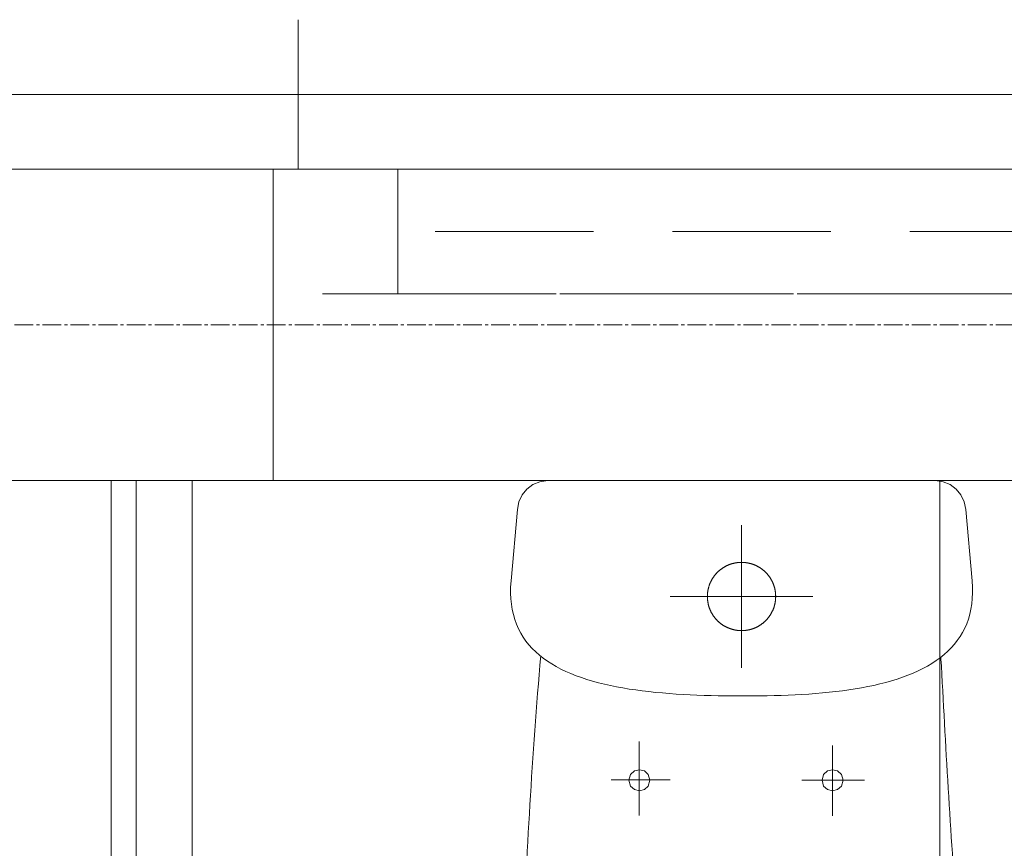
# Model space of a CAD drawing. Header units: centimetres. Extents: x 88729 to 133553, y -16225 to 14174.
# Tile 119 of 231: x 91356 to 91435, y -6343 to -6277. Entities that reach past the tile are written whole.
import ezdxf
from ezdxf.enums import TextEntityAlignment as Align

# ---------------------------------------------------------------- set-up
doc = ezdxf.new("R2010")
doc.units = ezdxf.units.CM
doc.linetypes.add('CENTER2', pattern=[1.125, 0.75, -0.125, 0.125, -0.125])
doc.linetypes.add('DASHED', pattern=[19.05, 12.7, -6.35])
for name, color, linetype, lineweight in [('A-ARMATURA', 252, 'Continuous', 5), ('A-SLUSARKA', 252, 'Continuous', 13), ('PR_izolacja', 252, 'Continuous', 20)]:
    doc.layers.add(name, color=color, linetype=linetype, lineweight=lineweight)
for name, color, linetype in [('A-OS', 252, 'CENTER2'), ('A-SCIANY', 252, 'Continuous'), ('A-SUFITY', 252, 'Continuous'), ('E_PODKLAD', 7, 'Continuous'), ('mat', 252, 'Continuous'), ('R-MET-IWE', 252, 'Continuous')]:
    doc.layers.add(name, color=color, linetype=linetype)
doc.styles.get("Standard").update_dxf_attribs({"font": 'txt.shx'})
doc.linetypes.add('BATTING', pattern='A,0.00254,-2.54,[134,LTYPESHP.SHX,S=2.54,R=0,X=-2.54,Y=0],-5.08,[134,LTYPESHP.SHX,S=2.54,R=180,X=2.54,Y=0],-2.54', length=10.16254)

# ---------------------------------------------------------------- blocks, each defined once
blk = doc.blocks.new('A$C04280096')
at = {"layer": 'A-ARMATURA'}
for p, q in [((-161.82, -0.83), (-155.43, 0)), ((-155.43, 0), (155.43, 0)), ((155.43, 0), (161.82, -0.83)), ((-176, -11.46), (-172.25, -6.79)), ((-172.25, -6.79), (-167.48, -3.17)), ((-167.48, -3.17), (-161.82, -0.83)), ((161.82, -0.83), (167.48, -3.17)), ((167.48, -3.17), (172.25, -6.79)), ((172.25, -6.79), (176, -11.47)), ((-178.58, -16.96), (-176, -11.46)), ((176, -11.47), (178.58, -16.97)), ((-184.97, -80.5), (-179.85, -23.06)), ((-179.85, -23.06), (-178.58, -16.96)), ((178.58, -16.97), (179.85, -23.06)), ((179.85, -23.06), (184.97, -80.5)), ((0, -150.3), (0, -35.69)), ((-16.31, -70.98), (-16.54, -71.15)), ((-16.08, -70.81), (-16.31, -70.98)), ((-15.84, -70.64), (-16.08, -70.81)), ((-15.61, -70.48), (-15.84, -70.64)), ((-15.37, -70.32), (-15.61, -70.48)), ((-15.13, -70.16), (-15.37, -70.32)), ((-14.89, -70), (-15.13, -70.16)), ((-14.65, -69.84), (-14.89, -70)), ((-14.41, -69.69), (-14.65, -69.84)), ((-14.16, -69.54), (-14.41, -69.69)), ((-13.92, -69.39), (-14.16, -69.54)), ((-13.67, -69.25), (-13.92, -69.39)), ((-13.42, -69.11), (-13.67, -69.25)), ((-13.17, -68.97), (-13.42, -69.11)), ((-12.92, -68.83), (-13.17, -68.97)), ((-12.66, -68.7), (-12.92, -68.83)), ((-12.41, -68.57), (-12.66, -68.7)), ((-12.15, -68.44), (-12.41, -68.57)), ((-11.89, -68.31), (-12.15, -68.44)), ((-11.63, -68.19), (-11.89, -68.31)), ((-11.37, -68.07), (-11.63, -68.19)), ((-11.11, -67.95), (-11.37, -68.07)), ((-10.85, -67.84), (-11.11, -67.95)), ((-10.58, -67.72), (-10.85, -67.84)), ((-10.32, -67.62), (-10.58, -67.72)), ((-10.05, -67.51), (-10.32, -67.62)), ((-9.79, -67.4), (-10.05, -67.51)), ((-9.52, -67.3), (-9.79, -67.4)), ((-9.25, -67.21), (-9.52, -67.3)), ((-8.98, -67.11), (-9.25, -67.21)), ((-8.71, -67.02), (-8.98, -67.11)), ((-8.43, -66.93), (-8.71, -67.02)), ((-8.16, -66.84), (-8.43, -66.93)), ((-7.89, -66.76), (-8.16, -66.84)), ((-7.61, -66.68), (-7.89, -66.76)), ((-7.33, -66.6), (-7.61, -66.68)), ((-7.06, -66.52), (-7.33, -66.6)), ((-6.78, -66.45), (-7.06, -66.52)), ((-6.5, -66.38), (-6.78, -66.45)), ((-6.22, -66.31), (-6.5, -66.38)), ((-5.94, -66.25), (-6.22, -66.31)), ((-5.66, -66.19), (-5.94, -66.25)), ((-5.38, -66.13), (-5.66, -66.19)), ((-5.1, -66.08), (-5.38, -66.13)), ((-4.82, -66.02), (-5.1, -66.08)), ((-4.54, -65.97), (-4.82, -66.02)), ((-4.25, -65.93), (-4.54, -65.97)), ((-3.97, -65.89), (-4.25, -65.93)), ((-3.68, -65.85), (-3.97, -65.89)), ((-3.4, -65.81), (-3.68, -65.85)), ((-3.12, -65.77), (-3.4, -65.81)), ((-2.83, -65.74), (-3.12, -65.77)), ((-2.54, -65.72), (-2.83, -65.74)), ((-2.26, -65.69), (-2.54, -65.72)), ((-1.97, -65.67), (-2.26, -65.69)), ((-1.69, -65.65), (-1.97, -65.67)), ((-1.4, -65.63), (-1.69, -65.65)), ((-1.11, -65.62), (-1.4, -65.63)), ((-0.83, -65.61), (-1.11, -65.62)), ((-0.54, -65.6), (-0.83, -65.61)), ((-0.25, -65.6), (-0.54, -65.6)), ((0.03, -65.6), (-0.25, -65.6)), ((0.32, -65.6), (0.03, -65.6)), ((0.61, -65.6), (0.32, -65.6)), ((0.89, -65.61), (0.61, -65.6)), ((1.18, -65.62), (0.89, -65.61)), ((1.47, -65.64), (1.18, -65.62)), ((1.75, -65.65), (1.47, -65.64)), ((2.04, -65.67), (1.75, -65.65)), ((2.33, -65.7), (2.04, -65.67)), ((2.61, -65.72), (2.33, -65.7)), ((2.9, -65.75), (2.61, -65.72)), ((3.18, -65.78), (2.9, -65.75)), ((3.47, -65.82), (3.18, -65.78)), ((3.75, -65.86), (3.47, -65.82)), ((4.04, -65.9), (3.75, -65.86)), ((4.32, -65.94), (4.04, -65.9)), ((4.6, -65.99), (4.32, -65.94)), ((4.88, -66.04), (4.6, -65.99)), ((5.17, -66.09), (4.88, -66.04)), ((5.45, -66.14), (5.17, -66.09)), ((5.73, -66.2), (5.45, -66.14)), ((6.01, -66.26), (5.73, -66.2)), ((6.29, -66.33), (6.01, -66.26)), ((6.57, -66.4), (6.29, -66.33)), ((6.85, -66.47), (6.57, -66.4)), ((7.12, -66.54), (6.85, -66.47)), ((7.4, -66.62), (7.12, -66.54)), ((7.68, -66.69), (7.4, -66.62)), ((7.95, -66.78), (7.68, -66.69)), ((8.22, -66.86), (7.95, -66.78)), ((8.5, -66.95), (8.22, -66.86)), ((8.77, -67.04), (8.5, -66.95)), ((9.04, -67.13), (8.77, -67.04)), ((9.31, -67.23), (9.04, -67.13)), ((9.58, -67.33), (9.31, -67.23)), ((9.85, -67.43), (9.58, -67.33)), ((10.12, -67.53), (9.85, -67.43)), ((10.38, -67.64), (10.12, -67.53)), ((10.65, -67.75), (10.38, -67.64)), ((10.91, -67.86), (10.65, -67.75)), ((11.17, -67.98), (10.91, -67.86)), ((11.43, -68.1), (11.17, -67.98)), ((11.69, -68.22), (11.43, -68.1)), ((11.95, -68.34), (11.69, -68.22)), ((12.21, -68.47), (11.95, -68.34)), ((12.47, -68.6), (12.21, -68.47)), ((12.72, -68.73), (12.47, -68.6)), ((12.98, -68.86), (12.72, -68.73)), ((13.23, -69), (12.98, -68.86)), ((13.48, -69.14), (13.23, -69)), ((13.73, -69.28), (13.48, -69.14)), ((13.97, -69.43), (13.73, -69.28)), ((14.22, -69.58), (13.97, -69.43)), ((14.46, -69.73), (14.22, -69.58)), ((14.71, -69.88), (14.46, -69.73)), ((14.95, -70.03), (14.71, -69.88)), ((15.19, -70.19), (14.95, -70.03)), ((15.43, -70.35), (15.19, -70.19)), ((15.66, -70.52), (15.43, -70.35)), ((15.9, -70.68), (15.66, -70.52)), ((16.13, -70.85), (15.9, -70.68)), ((16.36, -71.02), (16.13, -70.85)), ((16.59, -71.19), (16.36, -71.02)), ((-23.42, -78.77), (-23.56, -79.02)), ((-23.27, -78.53), (-23.42, -78.77)), ((-23.11, -78.28), (-23.27, -78.53)), ((-22.96, -78.04), (-23.11, -78.28)), ((-22.8, -77.8), (-22.96, -78.04)), ((-22.64, -77.57), (-22.8, -77.8)), ((-22.48, -77.33), (-22.64, -77.57)), ((-22.31, -77.09), (-22.48, -77.33)), ((-22.14, -76.86), (-22.31, -77.09)), ((-21.97, -76.63), (-22.14, -76.86)), ((-21.8, -76.4), (-21.97, -76.63)), ((-21.63, -76.17), (-21.8, -76.4)), ((-21.45, -75.95), (-21.63, -76.17)), ((-21.27, -75.73), (-21.45, -75.95)), ((-21.09, -75.5), (-21.27, -75.73)), ((-20.9, -75.28), (-21.09, -75.5)), ((-20.72, -75.07), (-20.9, -75.28)), ((-20.53, -74.85), (-20.72, -75.07)), ((-20.34, -74.64), (-20.53, -74.85)), ((-20.14, -74.42), (-20.34, -74.64)), ((-19.95, -74.21), (-20.14, -74.42)), ((-19.75, -74.01), (-19.95, -74.21)), ((-19.55, -73.8), (-19.75, -74.01)), ((-19.35, -73.6), (-19.55, -73.8)), ((-19.14, -73.39), (-19.35, -73.6)), ((-18.94, -73.2), (-19.14, -73.39)), ((-18.73, -73), (-18.94, -73.2)), ((-18.52, -72.8), (-18.73, -73)), ((-18.31, -72.61), (-18.52, -72.8)), ((-18.09, -72.42), (-18.31, -72.61)), ((-17.87, -72.23), (-18.09, -72.42)), ((-17.66, -72.05), (-17.87, -72.23)), ((-17.44, -71.86), (-17.66, -72.05)), ((-17.21, -71.68), (-17.44, -71.86)), ((-16.99, -71.5), (-17.21, -71.68)), ((-16.76, -71.32), (-16.99, -71.5)), ((-16.54, -71.15), (-16.76, -71.32)), ((16.82, -71.37), (16.59, -71.19)), ((17.04, -71.54), (16.82, -71.37)), ((17.27, -71.72), (17.04, -71.54)), ((17.49, -71.91), (17.27, -71.72)), ((17.71, -72.09), (17.49, -71.91)), ((17.93, -72.28), (17.71, -72.09)), ((18.14, -72.46), (17.93, -72.28)), ((18.36, -72.66), (18.14, -72.46)), ((18.57, -72.85), (18.36, -72.66)), ((18.78, -73.04), (18.57, -72.85)), ((18.99, -73.24), (18.78, -73.04)), ((19.19, -73.44), (18.99, -73.24)), ((19.39, -73.64), (19.19, -73.44)), ((19.6, -73.85), (19.39, -73.64)), ((19.8, -74.05), (19.6, -73.85)), ((19.99, -74.26), (19.8, -74.05)), ((20.19, -74.47), (19.99, -74.26)), ((20.38, -74.69), (20.19, -74.47)), ((20.57, -74.9), (20.38, -74.69)), ((20.76, -75.12), (20.57, -74.9)), ((20.95, -75.33), (20.76, -75.12)), ((21.13, -75.56), (20.95, -75.33)), ((21.31, -75.78), (21.13, -75.56)), ((21.49, -76), (21.31, -75.78)), ((21.67, -76.23), (21.49, -76)), ((21.84, -76.46), (21.67, -76.23)), ((22.01, -76.69), (21.84, -76.46)), ((22.18, -76.92), (22.01, -76.69)), ((22.35, -77.15), (22.18, -76.92)), ((22.51, -77.38), (22.35, -77.15)), ((22.68, -77.62), (22.51, -77.38)), ((22.84, -77.86), (22.68, -77.62)), ((22.99, -78.1), (22.84, -77.86)), ((23.15, -78.34), (22.99, -78.1)), ((23.3, -78.58), (23.15, -78.34)), ((23.45, -78.83), (23.3, -78.58)), ((23.6, -79.08), (23.45, -78.83)), ((-185.34, -90.09), (-185.28, -85.38)), ((-185.28, -85.38), (-184.97, -80.5)), ((-26.66, -86.7), (-26.73, -86.98)), ((-26.6, -86.42), (-26.66, -86.7)), ((-26.53, -86.15), (-26.6, -86.42)), ((-26.45, -85.87), (-26.53, -86.15)), ((-26.38, -85.59), (-26.45, -85.87)), ((-26.3, -85.32), (-26.38, -85.59)), ((-26.22, -85.04), (-26.3, -85.32)), ((-26.13, -84.77), (-26.22, -85.04)), ((-26.04, -84.49), (-26.13, -84.77)), ((-25.95, -84.22), (-26.04, -84.49)), ((-25.86, -83.95), (-25.95, -84.22)), ((-25.76, -83.68), (-25.86, -83.95)), ((-25.67, -83.41), (-25.76, -83.68)), ((-25.56, -83.14), (-25.67, -83.41)), ((-25.46, -82.88), (-25.56, -83.14)), ((-25.35, -82.61), (-25.46, -82.88)), ((-25.24, -82.34), (-25.35, -82.61)), ((-25.13, -82.08), (-25.24, -82.34)), ((-25.01, -81.82), (-25.13, -82.08)), ((-24.89, -81.56), (-25.01, -81.82)), ((-24.77, -81.3), (-24.89, -81.56)), ((-24.65, -81.04), (-24.77, -81.3)), ((-24.52, -80.78), (-24.65, -81.04)), ((-24.39, -80.52), (-24.52, -80.78)), ((-24.26, -80.27), (-24.39, -80.52)), ((-24.13, -80.02), (-24.26, -80.27)), ((-23.99, -79.76), (-24.13, -80.02)), ((-23.85, -79.51), (-23.99, -79.76)), ((-23.71, -79.26), (-23.85, -79.51)), ((-23.56, -79.02), (-23.71, -79.26)), ((23.74, -79.32), (23.6, -79.08)), ((23.88, -79.57), (23.74, -79.32)), ((24.02, -79.82), (23.88, -79.57)), ((24.16, -80.08), (24.02, -79.82)), ((24.29, -80.33), (24.16, -80.08)), ((24.42, -80.58), (24.29, -80.33)), ((24.55, -80.84), (24.42, -80.58)), ((24.68, -81.1), (24.55, -80.84)), ((24.8, -81.36), (24.68, -81.1)), ((24.92, -81.62), (24.8, -81.36)), ((25.04, -81.88), (24.92, -81.62)), ((25.16, -82.14), (25.04, -81.88)), ((25.27, -82.41), (25.16, -82.14)), ((25.38, -82.67), (25.27, -82.41)), ((25.48, -82.94), (25.38, -82.67)), ((25.59, -83.21), (25.48, -82.94)), ((25.69, -83.47), (25.59, -83.21)), ((25.79, -83.74), (25.69, -83.47)), ((25.88, -84.01), (25.79, -83.74)), ((25.98, -84.29), (25.88, -84.01)), ((26.07, -84.56), (25.98, -84.29)), ((26.15, -84.83), (26.07, -84.56)), ((26.24, -85.11), (26.15, -84.83)), ((26.32, -85.38), (26.24, -85.11)), ((26.4, -85.66), (26.32, -85.38)), ((26.47, -85.93), (26.4, -85.66)), ((26.54, -86.21), (26.47, -85.93)), ((26.61, -86.49), (26.54, -86.21)), ((26.68, -86.77), (26.61, -86.49)), ((26.74, -87.05), (26.68, -86.77)), ((184.97, -80.5), (185.28, -85.44)), ((185.28, -85.44), (185.34, -90.2)), ((-185.15, -94.62), (-185.34, -90.09)), ((-184.71, -99), (-185.15, -94.62)), ((-57.3, -92.99), (57.3, -92.99)), ((-27.39, -92.67), (-27.4, -92.96)), ((-27.4, -92.96), (-27.39, -93.24)), ((-27.38, -92.1), (-27.39, -92.38)), ((-27.39, -92.38), (-27.39, -92.67)), ((-27.39, -93.24), (-27.39, -93.53)), ((-27.39, -93.53), (-27.38, -93.82)), ((-27.37, -91.81), (-27.38, -92.1)), ((-27.38, -93.82), (-27.37, -94.1)), ((-27.36, -91.52), (-27.37, -91.81)), ((-27.37, -94.1), (-27.36, -94.39)), ((-27.34, -91.24), (-27.36, -91.52)), ((-27.36, -94.39), (-27.34, -94.68)), ((-27.32, -90.95), (-27.34, -91.24)), ((-27.34, -94.68), (-27.32, -94.96)), ((-27.3, -90.67), (-27.32, -90.95)), ((-27.27, -90.38), (-27.3, -90.67)), ((-27.24, -90.09), (-27.27, -90.38)), ((-27.21, -89.81), (-27.24, -90.09)), ((-27.18, -89.52), (-27.21, -89.81)), ((-27.14, -89.24), (-27.18, -89.52)), ((-27.1, -88.96), (-27.14, -89.24)), ((-27.05, -88.67), (-27.1, -88.96)), ((-27.01, -88.39), (-27.05, -88.67)), ((-26.96, -88.11), (-27.01, -88.39)), ((-26.9, -87.82), (-26.96, -88.11)), ((-26.85, -87.54), (-26.9, -87.82)), ((-26.79, -87.26), (-26.85, -87.54)), ((-26.73, -86.98), (-26.79, -87.26)), ((26.8, -87.33), (26.74, -87.05)), ((26.86, -87.61), (26.8, -87.33)), ((26.92, -87.89), (26.86, -87.61)), ((26.97, -88.17), (26.92, -87.89)), ((27.02, -88.46), (26.97, -88.17)), ((27.06, -88.74), (27.02, -88.46)), ((27.11, -89.02), (27.06, -88.74)), ((27.15, -89.31), (27.11, -89.02)), ((27.18, -89.59), (27.15, -89.31)), ((27.22, -89.88), (27.18, -89.59)), ((27.25, -90.16), (27.22, -89.88)), ((27.28, -90.45), (27.25, -90.16)), ((27.3, -90.73), (27.28, -90.45)), ((27.32, -91.02), (27.3, -90.73)), ((27.34, -91.3), (27.32, -91.02)), ((27.32, -95.04), (27.34, -94.75)), ((27.36, -91.59), (27.34, -91.3)), ((27.34, -94.75), (27.36, -94.46)), ((27.37, -91.88), (27.36, -91.59)), ((27.36, -94.46), (27.37, -94.18)), ((27.38, -92.16), (27.37, -91.88)), ((27.37, -94.18), (27.38, -93.89)), ((27.39, -92.45), (27.38, -92.16)), ((27.38, -93.89), (27.39, -93.6)), ((27.39, -92.74), (27.39, -92.45)), ((27.4, -93.03), (27.39, -92.74)), ((27.39, -93.32), (27.4, -93.03)), ((27.39, -93.6), (27.39, -93.32)), ((27.4, -92.99), (27.4, -92.99)), ((27.4, -93.03), (27.4, -93.03)), ((185.15, -94.79), (184.7, -99.21)), ((185.34, -90.2), (185.15, -94.79)), ((-184.04, -103.2), (-184.71, -99)), ((-27.32, -94.96), (-27.3, -95.25)), ((-27.3, -95.25), (-27.28, -95.54)), ((-27.28, -95.54), (-27.25, -95.82)), ((-27.25, -95.82), (-27.22, -96.11)), ((-27.22, -96.11), (-27.18, -96.39)), ((-27.18, -96.39), (-27.15, -96.68)), ((-27.15, -96.68), (-27.11, -96.96)), ((-27.11, -96.96), (-27.06, -97.24)), ((-27.06, -97.24), (-27.02, -97.53)), ((-27.02, -97.53), (-26.97, -97.81)), ((-26.97, -97.81), (-26.92, -98.09)), ((-26.92, -98.09), (-26.86, -98.37)), ((-26.86, -98.37), (-26.8, -98.65)), ((-26.8, -98.65), (-26.74, -98.93)), ((-26.74, -98.93), (-26.68, -99.21)), ((-26.68, -99.21), (-26.61, -99.49)), ((-26.61, -99.49), (-26.54, -99.77)), ((-26.54, -99.77), (-26.47, -100.05)), ((-26.47, -100.05), (-26.4, -100.33)), ((-26.4, -100.33), (-26.32, -100.6)), ((-26.32, -100.6), (-26.24, -100.88)), ((-26.24, -100.88), (-26.15, -101.15)), ((-26.15, -101.15), (-26.07, -101.42)), ((-26.07, -101.42), (-25.98, -101.7)), ((-25.98, -101.7), (-25.88, -101.97)), ((-25.88, -101.97), (-25.79, -102.24)), ((-25.79, -102.24), (-25.69, -102.51)), ((-25.69, -102.51), (-25.59, -102.78)), ((25.56, -102.85), (25.66, -102.58)), ((25.66, -102.58), (25.76, -102.31)), ((25.76, -102.31), (25.86, -102.04)), ((25.86, -102.04), (25.95, -101.77)), ((25.95, -101.77), (26.04, -101.49)), ((26.04, -101.49), (26.13, -101.22)), ((26.13, -101.22), (26.22, -100.95)), ((26.22, -100.95), (26.3, -100.67)), ((26.3, -100.67), (26.38, -100.4)), ((26.38, -100.4), (26.45, -100.12)), ((26.45, -100.12), (26.53, -99.84)), ((26.53, -99.84), (26.6, -99.56)), ((26.6, -99.56), (26.66, -99.28)), ((26.66, -99.28), (26.73, -99)), ((26.73, -99), (26.79, -98.72)), ((26.79, -98.72), (26.85, -98.44)), ((26.85, -98.44), (26.9, -98.16)), ((26.9, -98.16), (26.96, -97.88)), ((26.96, -97.88), (27.01, -97.6)), ((27.01, -97.6), (27.05, -97.32)), ((27.05, -97.32), (27.1, -97.03)), ((27.1, -97.03), (27.14, -96.75)), ((27.14, -96.75), (27.17, -96.46)), ((27.17, -96.46), (27.21, -96.18)), ((27.21, -96.18), (27.24, -95.89)), ((27.24, -95.89), (27.27, -95.61)), ((27.27, -95.61), (27.3, -95.32)), ((27.3, -95.32), (27.32, -95.04)), ((184.7, -99.21), (184.02, -103.46)), ((-183.13, -107.25), (-184.04, -103.2)), ((-182, -111.14), (-183.13, -107.25)), ((-25.59, -102.78), (-25.48, -103.04)), ((-25.48, -103.04), (-25.38, -103.31)), ((-25.38, -103.31), (-25.27, -103.58)), ((-25.27, -103.58), (-25.16, -103.84)), ((-25.16, -103.84), (-25.04, -104.1)), ((-25.04, -104.1), (-24.92, -104.36)), ((-24.92, -104.36), (-24.8, -104.62)), ((-24.8, -104.62), (-24.68, -104.88)), ((-24.68, -104.88), (-24.55, -105.14)), ((-24.55, -105.14), (-24.43, -105.4)), ((-24.43, -105.4), (-24.29, -105.65)), ((-24.29, -105.65), (-24.16, -105.91)), ((-24.16, -105.91), (-24.02, -106.16)), ((-24.02, -106.16), (-23.88, -106.41)), ((-23.88, -106.41), (-23.74, -106.66)), ((-23.74, -106.66), (-23.6, -106.91)), ((-23.6, -106.91), (-23.45, -107.15)), ((-23.45, -107.15), (-23.3, -107.4)), ((-23.3, -107.4), (-23.15, -107.64)), ((-23.15, -107.64), (-23, -107.88)), ((-23, -107.88), (-22.84, -108.12)), ((-22.84, -108.12), (-22.68, -108.36)), ((-22.68, -108.36), (-22.52, -108.6)), ((-22.52, -108.6), (-22.35, -108.83)), ((-22.35, -108.83), (-22.18, -109.07)), ((-22.18, -109.07), (-22.01, -109.3)), ((-22.01, -109.3), (-21.84, -109.53)), ((-21.84, -109.53), (-21.67, -109.76)), ((-21.67, -109.76), (-21.49, -109.98)), ((-21.49, -109.98), (-21.31, -110.21)), ((-21.31, -110.21), (-21.13, -110.43)), ((-21.13, -110.43), (-20.95, -110.65)), ((20.9, -110.7), (21.09, -110.48)), ((21.09, -110.48), (21.27, -110.26)), ((21.27, -110.26), (21.45, -110.04)), ((21.45, -110.04), (21.62, -109.81)), ((21.62, -109.81), (21.8, -109.59)), ((21.8, -109.59), (21.97, -109.36)), ((21.97, -109.36), (22.14, -109.13)), ((22.14, -109.13), (22.31, -108.89)), ((22.31, -108.89), (22.47, -108.66)), ((22.47, -108.66), (22.64, -108.42)), ((22.64, -108.42), (22.8, -108.18)), ((22.8, -108.18), (22.96, -107.94)), ((22.96, -107.94), (23.11, -107.7)), ((23.11, -107.7), (23.26, -107.46)), ((23.26, -107.46), (23.41, -107.22)), ((23.41, -107.22), (23.56, -106.97)), ((23.56, -106.97), (23.71, -106.72)), ((23.71, -106.72), (23.85, -106.47)), ((23.85, -106.47), (23.99, -106.22)), ((23.99, -106.22), (24.13, -105.97)), ((24.13, -105.97), (24.26, -105.72)), ((24.26, -105.72), (24.39, -105.46)), ((24.39, -105.46), (24.52, -105.21)), ((24.52, -105.21), (24.65, -104.95)), ((24.65, -104.95), (24.77, -104.69)), ((24.77, -104.69), (24.89, -104.43)), ((24.89, -104.43), (25.01, -104.17)), ((25.01, -104.17), (25.13, -103.91)), ((25.13, -103.91), (25.24, -103.64)), ((25.24, -103.64), (25.35, -103.38)), ((25.35, -103.38), (25.46, -103.11)), ((25.46, -103.11), (25.56, -102.85)), ((183.1, -107.54), (181.95, -111.46)), ((184.02, -103.46), (183.1, -107.54)), ((-180.65, -114.88), (-182, -111.14)), ((-179.08, -118.47), (-180.65, -114.88)), ((-177.3, -121.91), (-179.08, -118.47)), ((-20.95, -110.65), (-20.76, -110.87)), ((-20.76, -110.87), (-20.57, -111.08)), ((-20.57, -111.08), (-20.38, -111.3)), ((-20.38, -111.3), (-20.19, -111.51)), ((-20.19, -111.51), (-19.99, -111.72)), ((-19.99, -111.72), (-19.8, -111.93)), ((-19.8, -111.93), (-19.6, -112.13)), ((-19.6, -112.13), (-19.4, -112.34)), ((-19.4, -112.34), (-19.19, -112.54)), ((-19.19, -112.54), (-18.99, -112.74)), ((-18.99, -112.74), (-18.78, -112.94)), ((-18.78, -112.94), (-18.57, -113.13)), ((-18.57, -113.13), (-18.36, -113.33)), ((-18.36, -113.33), (-18.14, -113.52)), ((-18.14, -113.52), (-17.93, -113.71)), ((-17.93, -113.71), (-17.71, -113.89)), ((-17.71, -113.89), (-17.49, -114.08)), ((-17.49, -114.08), (-17.27, -114.26)), ((-17.27, -114.26), (-17.04, -114.44)), ((-17.04, -114.44), (-16.82, -114.62)), ((-16.82, -114.62), (-16.59, -114.79)), ((-16.59, -114.79), (-16.36, -114.96)), ((-16.36, -114.96), (-16.13, -115.14)), ((-16.13, -115.14), (-15.9, -115.3)), ((-15.9, -115.3), (-15.66, -115.47)), ((-15.66, -115.47), (-15.43, -115.63)), ((-15.43, -115.63), (-15.19, -115.79)), ((-15.19, -115.79), (-14.95, -115.95)), ((-14.95, -115.95), (-14.71, -116.1)), ((-14.71, -116.1), (-14.47, -116.26)), ((-14.47, -116.26), (-14.22, -116.41)), ((-14.22, -116.41), (-13.98, -116.55)), ((-13.98, -116.55), (-13.73, -116.7)), ((-13.73, -116.7), (-13.48, -116.84)), ((-13.48, -116.84), (-13.23, -116.98)), ((-13.23, -116.98), (-12.98, -117.12)), ((-12.98, -117.12), (-12.72, -117.25)), ((-12.72, -117.25), (-12.47, -117.39)), ((-12.47, -117.39), (-12.21, -117.52)), ((-12.21, -117.52), (-11.96, -117.64)), ((-11.96, -117.64), (-11.7, -117.77)), ((-11.7, -117.77), (-11.44, -117.89)), ((-11.44, -117.89), (-11.18, -118.01)), ((-11.18, -118.01), (-10.91, -118.12)), ((-10.91, -118.12), (-10.65, -118.23)), ((-10.65, -118.23), (-10.38, -118.34)), ((-10.38, -118.34), (-10.12, -118.45)), ((-10.12, -118.45), (-9.85, -118.56)), ((9.78, -118.58), (10.05, -118.48)), ((10.05, -118.48), (10.32, -118.37)), ((10.32, -118.37), (10.58, -118.26)), ((10.58, -118.26), (10.85, -118.15)), ((10.85, -118.15), (11.11, -118.03)), ((11.11, -118.03), (11.37, -117.92)), ((11.37, -117.92), (11.63, -117.8)), ((11.63, -117.8), (11.89, -117.67)), ((11.89, -117.67), (12.15, -117.55)), ((12.15, -117.55), (12.4, -117.42)), ((12.4, -117.42), (12.66, -117.29)), ((12.66, -117.29), (12.91, -117.15)), ((12.91, -117.15), (13.17, -117.02)), ((13.17, -117.02), (13.42, -116.88)), ((13.42, -116.88), (13.67, -116.74)), ((13.67, -116.74), (13.91, -116.59)), ((13.91, -116.59), (14.16, -116.44)), ((14.16, -116.44), (14.41, -116.3)), ((14.41, -116.3), (14.65, -116.14)), ((14.65, -116.14), (14.89, -115.99)), ((14.89, -115.99), (15.13, -115.83)), ((15.13, -115.83), (15.37, -115.67)), ((15.37, -115.67), (15.6, -115.51)), ((15.6, -115.51), (15.84, -115.34)), ((15.84, -115.34), (16.07, -115.18)), ((16.07, -115.18), (16.3, -115.01)), ((16.3, -115.01), (16.53, -114.84)), ((16.53, -114.84), (16.76, -114.66)), ((16.76, -114.66), (16.99, -114.49)), ((16.99, -114.49), (17.21, -114.31)), ((17.21, -114.31), (17.43, -114.12)), ((17.43, -114.12), (17.65, -113.94)), ((17.65, -113.94), (17.87, -113.76)), ((17.87, -113.76), (18.09, -113.57)), ((18.09, -113.57), (18.3, -113.38)), ((18.3, -113.38), (18.52, -113.18)), ((18.52, -113.18), (18.73, -112.99)), ((18.73, -112.99), (18.94, -112.79)), ((18.94, -112.79), (19.14, -112.59)), ((19.14, -112.59), (19.35, -112.39)), ((19.35, -112.39), (19.55, -112.19)), ((19.55, -112.19), (19.75, -111.98)), ((19.75, -111.98), (19.95, -111.77)), ((19.95, -111.77), (20.14, -111.56)), ((20.14, -111.56), (20.33, -111.35)), ((20.33, -111.35), (20.53, -111.14)), ((20.53, -111.14), (20.71, -110.92)), ((20.71, -110.92), (20.9, -110.7)), ((180.58, -115.23), (178.98, -118.84)), ((181.95, -111.46), (180.58, -115.23)), ((-175.32, -125.21), (-177.3, -121.91)), ((-173.14, -128.36), (-175.32, -125.21)), ((-9.85, -118.56), (-9.58, -118.66)), ((-9.58, -118.66), (-9.31, -118.76)), ((-9.31, -118.76), (-9.04, -118.85)), ((-9.04, -118.85), (-8.77, -118.95)), ((-8.77, -118.95), (-8.5, -119.04)), ((-8.5, -119.04), (-8.23, -119.12)), ((-8.23, -119.12), (-7.95, -119.21)), ((-7.95, -119.21), (-7.68, -119.29)), ((-7.68, -119.29), (-7.4, -119.37)), ((-7.4, -119.37), (-7.13, -119.45)), ((-7.13, -119.45), (-6.85, -119.52)), ((-6.85, -119.52), (-6.57, -119.59)), ((-6.57, -119.59), (-6.29, -119.66)), ((-6.29, -119.66), (-6.01, -119.72)), ((-6.01, -119.72), (-5.73, -119.78)), ((-5.73, -119.78), (-5.45, -119.84)), ((-5.45, -119.84), (-5.17, -119.9)), ((-5.17, -119.9), (-4.89, -119.95)), ((-4.89, -119.95), (-4.6, -120)), ((-4.6, -120), (-4.32, -120.04)), ((-4.32, -120.04), (-4.04, -120.09)), ((-4.04, -120.09), (-3.75, -120.13)), ((-3.75, -120.13), (-3.47, -120.17)), ((-3.47, -120.17), (-3.18, -120.2)), ((-3.18, -120.2), (-2.9, -120.23)), ((-2.9, -120.23), (-2.61, -120.26)), ((-2.61, -120.26), (-2.33, -120.29)), ((-2.33, -120.29), (-2.04, -120.31)), ((-2.04, -120.31), (-1.76, -120.33)), ((-1.76, -120.33), (-1.47, -120.35)), ((-1.47, -120.35), (-1.18, -120.36)), ((-1.18, -120.36), (-0.9, -120.37)), ((-0.9, -120.37), (-0.61, -120.38)), ((-0.61, -120.38), (-0.32, -120.39)), ((-0.32, -120.39), (-0.04, -120.39)), ((-0.04, -120.39), (0.25, -120.39)), ((0.25, -120.39), (0.54, -120.38)), ((0.54, -120.38), (0.82, -120.38)), ((0.82, -120.38), (1.11, -120.37)), ((1.11, -120.37), (1.4, -120.35)), ((1.4, -120.35), (1.68, -120.34)), ((1.68, -120.34), (1.97, -120.32)), ((1.97, -120.32), (2.26, -120.29)), ((2.26, -120.29), (2.54, -120.27)), ((2.54, -120.27), (2.83, -120.24)), ((2.83, -120.24), (3.11, -120.21)), ((3.11, -120.21), (3.4, -120.18)), ((3.4, -120.18), (3.68, -120.14)), ((3.68, -120.14), (3.97, -120.1)), ((3.97, -120.1), (4.25, -120.06)), ((4.25, -120.06), (4.53, -120.01)), ((4.53, -120.01), (4.82, -119.96)), ((4.82, -119.96), (5.1, -119.91)), ((5.1, -119.91), (5.38, -119.85)), ((5.38, -119.85), (5.66, -119.8)), ((5.66, -119.8), (5.94, -119.74)), ((5.94, -119.74), (6.22, -119.67)), ((6.22, -119.67), (6.5, -119.61)), ((6.5, -119.61), (6.78, -119.54)), ((6.78, -119.54), (7.06, -119.46)), ((7.06, -119.46), (7.33, -119.39)), ((7.33, -119.39), (7.61, -119.31)), ((7.61, -119.31), (7.88, -119.23)), ((7.88, -119.23), (8.16, -119.15)), ((8.16, -119.15), (8.43, -119.06)), ((8.43, -119.06), (8.7, -118.97)), ((8.7, -118.97), (8.97, -118.88)), ((8.97, -118.88), (9.25, -118.78)), ((9.25, -118.78), (9.52, -118.68)), ((9.52, -118.68), (9.78, -118.58)), ((175.16, -125.6), (172.95, -128.76)), ((177.18, -122.29), (175.16, -125.6)), ((178.98, -118.84), (177.18, -122.29)), ((-170.76, -131.37), (-173.14, -128.36)), ((-168.2, -134.25), (-170.76, -131.37)), ((-165.45, -137), (-168.2, -134.25)), ((170.54, -131.78), (167.94, -134.67)), ((172.95, -128.76), (170.54, -131.78)), ((-162.53, -139.61), (-165.45, -137)), ((-159.44, -142.1), (-162.53, -139.61)), ((-159.94, -143.35), (-159.8, -141.81)), ((-156.18, -144.47), (-159.44, -142.1)), ((162.19, -140.02), (159.06, -142.51)), ((161.15, -140.85), (161.32, -142.74)), ((165.16, -137.41), (162.19, -140.02)), ((167.94, -134.67), (165.16, -137.41)), ((-160.46, -148.9), (-159.94, -143.35)), ((-152.76, -146.71), (-156.18, -144.47)), ((-149.19, -148.84), (-152.76, -146.71)), ((-145.47, -150.85), (-149.19, -148.84)), ((148.67, -149.21), (144.91, -151.21)), ((152.29, -147.1), (148.67, -149.21)), ((155.76, -144.86), (152.29, -147.1)), ((159.06, -142.51), (155.76, -144.86)), ((161.32, -142.74), (161.82, -148.3)), ((-141.61, -152.75), (-145.47, -150.85)), ((-137.6, -154.55), (-141.61, -152.75)), ((-133.47, -156.23), (-137.6, -154.55)), ((-129.21, -157.82), (-133.47, -156.23)), ((-124.83, -159.3), (-129.21, -157.82)), ((132.76, -156.54), (128.45, -158.1)), ((136.94, -154.87), (132.76, -156.54)), ((140.99, -153.1), (136.94, -154.87)), ((144.91, -151.21), (140.99, -153.1)), ((-120.34, -160.69), (-124.83, -159.3)), ((-115.74, -161.98), (-120.34, -160.69)), ((-111.03, -163.18), (-115.74, -161.98)), ((-106.22, -164.3), (-111.03, -163.18)), ((-101.32, -165.33), (-106.22, -164.3)), ((-96.34, -166.28), (-101.32, -165.33)), ((100.25, -165.48), (95.21, -166.41)), ((105.2, -164.47), (100.25, -165.48)), ((110.06, -163.38), (105.2, -164.47)), ((114.82, -162.2), (110.06, -163.38)), ((119.47, -160.93), (114.82, -162.2)), ((124.02, -159.56), (119.47, -160.93)), ((128.45, -158.1), (124.02, -159.56)), ((-91.27, -167.15), (-96.34, -166.28)), ((-86.13, -167.94), (-91.27, -167.15)), ((-80.92, -168.66), (-86.13, -167.94)), ((-75.64, -169.31), (-80.92, -168.66)), ((-70.3, -169.9), (-75.64, -169.31)), ((-64.91, -170.42), (-70.3, -169.9)), ((-59.47, -170.88), (-64.91, -170.42)), ((-53.99, -171.29), (-59.47, -170.88)), ((-48.48, -171.63), (-53.99, -171.29)), ((-42.93, -171.93), (-48.48, -171.63)), ((-37.36, -172.18), (-42.93, -171.93)), ((-31.76, -172.38), (-37.36, -172.18)), ((-26.15, -172.54), (-31.76, -172.38)), ((-20.54, -172.66), (-26.15, -172.54)), ((-14.92, -172.75), (-20.54, -172.66)), ((-9.3, -172.8), (-14.92, -172.75)), ((-3.69, -172.82), (-9.3, -172.8)), ((1.9, -172.81), (-3.69, -172.82)), ((7.53, -172.78), (1.9, -172.81)), ((1.9, -172.81), (1.9, -172.81)), ((13.18, -172.71), (7.53, -172.78)), ((18.82, -172.62), (13.18, -172.71)), ((24.47, -172.5), (18.82, -172.62)), ((30.11, -172.34), (24.47, -172.5)), ((35.74, -172.14), (30.11, -172.34)), ((41.35, -171.9), (35.74, -172.14)), ((46.93, -171.61), (41.35, -171.9)), ((52.49, -171.27), (46.93, -171.61)), ((58.01, -170.88), (52.49, -171.27)), ((63.5, -170.43), (58.01, -170.88)), ((68.93, -169.93), (63.5, -170.43)), ((74.31, -169.36), (68.93, -169.93)), ((79.64, -168.73), (74.31, -169.36)), ((84.9, -168.03), (79.64, -168.73)), ((90.09, -167.25), (84.9, -168.03)), ((95.21, -166.41), (90.09, -167.25)), ((-72.95, -212.51), (-72.95, -269.03)), ((82.03, -209.47), (82.03, -268.73)), ((-81.42, -240.48), (-80.17, -235.82)), ((-80.17, -235.82), (-77.06, -233.02)), ((-77.06, -233.02), (-73.01, -232.08)), ((-73.01, -232.08), (-68.97, -233.02)), ((-68.97, -233.02), (-65.86, -235.82)), ((-65.86, -235.82), (-64.61, -240.48)), ((73.56, -240.48), (74.8, -235.82)), ((74.8, -235.82), (77.92, -233.02)), ((77.92, -233.02), (81.96, -232.08)), ((81.96, -232.08), (86.01, -233.02)), ((86.01, -233.02), (89.12, -235.82)), ((89.12, -235.82), (90.37, -240.48)), ((-98.64, -240.47), (-48.47, -240.47)), ((-80.17, -245.15), (-81.42, -240.48)), ((-64.61, -240.49), (-65.86, -245.15)), ((-64.61, -240.48), (-64.61, -240.49)), ((57.18, -240.16), (104.61, -240.16)), ((74.8, -245.15), (73.56, -240.48)), ((90.37, -240.49), (89.12, -245.15)), ((90.37, -240.48), (90.37, -240.49)), ((-77.06, -247.95), (-80.17, -245.15)), ((-73.01, -248.89), (-77.06, -247.95)), ((-68.97, -247.95), (-73.01, -248.89)), ((-65.86, -245.15), (-68.97, -247.95)), ((77.92, -247.95), (74.8, -245.15)), ((81.96, -248.89), (77.92, -247.95)), ((86, -247.95), (81.96, -248.89)), ((89.12, -245.15), (86, -247.95))]:
    blk.add_line(p, q, dxfattribs=at)
at = {"layer": 'A-ARMATURA', "linetype": 'Continuous'}
for centre, radius, start, end in [((-8576.26, 264.4), 8425.94, 355.762455, 357.188478), ((-5010.96, -574.67), 5190.32, 2.07305, 4.71198)]:
    blk.add_arc(centre, radius, start, end, dxfattribs=at)
blk = doc.blocks.new('A$C6D4569AD')
at = {"layer": 'A-ARMATURA', "xscale": -0.09999999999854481, "yscale": 0.1000000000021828, "zscale": 0.1, "rotation": 270}
blk.add_blockref('A$C04280096', (15.03, 0), dxfattribs=at)
blk = doc.blocks.new('A$Ce817dbbb')
at = {"layer": 'A-OS', "color": 252, "lineweight": 9, "ltscale": 2}
blk.add_line((-165.896, -16766.517), (3323.946, -16766.517), dxfattribs=at)
at = {"layer": 'A-SCIANY', "color": 252, "lineweight": 9, "ltscale": 3}
for p, q in [((-23.896, -16742.017), (-23.896, -16754.017)), ((-25.896, -16779.017), (-25.896, -16754.017)), ((-140.896, -16779.017), (374.104, -16779.017)), ((-38.896, -16919.017), (-38.896, -16779.017)), ((-36.896, -16919.017), (-36.896, -16779.017))]:
    blk.add_line(p, q, dxfattribs=at)
at = {"layer": 'A-SLUSARKA', "color": 252, "linetype": 'DASHED', "lineweight": 9}
blk.add_lwpolyline([(-25.896, -16754.017), (124.104, -16754.017), (124.104, -16764.017), (-25.896, -16764.017), (-25.896, -16754.017), (-15.896, -16754.017), (-15.896, -16764.017), (114.104, -16764.017), (114.104, -16754.017), (114.104, -16759.017), (-15.896, -16759.017), (-15.896, -16759.017), (-15.896, -16759.017), (-15.896, -16759.017)], dxfattribs=at)
at = {"layer": 'A-SUFITY', "lineweight": 0, "ltscale": 0.1}
for p, q in [((-32.396, -16779.017), (-32.396, -17079.017)), ((27.604, -16779.017), (27.604, -17079.017))]:
    blk.add_line(p, q, dxfattribs=at)
at = {"layer": 'mat', "color": 252, "lineweight": 9}
blk.add_line((-140.896, -16754.017), (1004.104, -16754.017), dxfattribs=at)
at = {"layer": 'PR_izolacja', "color": 252, "linetype": 'BATTING', "lineweight": 9, "ltscale": 0.28}
blk.add_line((-134.896, -16748.017), (998.104, -16748.017), dxfattribs=at)
at = {"layer": 'A-ARMATURA', "color": 252, "lineweight": 9, "rotation": 90}
blk.add_blockref('A$C6D4569AD', (11.688, -16794.047), dxfattribs=at)
at = {"layer": 'R-MET-IWE', "color": 252, "lineweight": 9, "width": 0.75}
for tag, rotation, p in [('0-', 90, (-1139.045, -4143.611)), ('0-', 90, (-1113.045, -4143.611)), ('0-', 90, (-1087.045, -4143.611)), ('2-', 90, (-796.045, -4143.611)), ('2-', 90, (-505.045, -4143.611)), ('0-', 90, (-480.045, -4143.611)), ('0-', 90, (-456.045, -4143.611)), ('2-', 90, (-166.045, -4143.611)), ('2-', 90, (-625.663, -4833.611)), ('2-', 90, (-599.663, -4833.611)), ('2-', 90, (-573.663, -4833.611)), ('0-', 180, (-2169.638, -4848.468)), ('0-', 180, (-2169.638, -4873.468)), ('0-', 180, (-2169.638, -4899.468)), ('-2', 90, (-1661.47, -4961.645)), ('-2', 90, (-1636.47, -4961.645)), ('0-', 270, (-1489.782, -4968.061)), ('0-', 270, (-1464.782, -4968.061)), ('0-', 270, (-1439.782, -4968.061)), ('0-', 270, (-1364.782, -4968.061)), ('0-', 270, (-1339.782, -4968.061)), ('0-', 270, (-1314.782, -4968.061)), ('0-', 270, (328.218, -4968.061)), ('0-', 270, (354.218, -4968.061)), ('0-', 270, (1256.218, -4968.061)), ('0-', 270, (1282.218, -4968.061)), ('0-', 90, (-513.045, -5496.611)), ('0-', 90, (-487.045, -5496.611)), ('K.S.-', 90, (-487.045, -5766.111)), ('0-', 90, (-513.045, -5766.111)), ('1-', 90, (-539.045, -6114.611)), ('0-', 90, (-513.045, -6114.611)), ('0-', 90, (-487.045, -6114.611)), ('0-', 90, (301.955, -6545.611)), ('0-', 90, (327.955, -6545.611)), ('0-', 90, (353.955, -6545.611)), ('0-', 90, (416.113, -6545.611)), ('0-', 90, (1255.955, -6545.611)), ('0-', 90, (1281.955, -6545.611)), ('1-', 90, (2382.955, -6845.611)), ('1-', 90, (2408.955, -6845.611)), ('1-', 90, (2434.955, -6845.611)), ('1-', 90, (2827.955, -6845.611)), ('1-', 90, (2853.955, -6845.611)), ('1-', 90, (2879.955, -6845.611)), ('<-2', 90, (-910.64, -10482.409)), ('2->', 90, (-718.146, -10854.38)), ('2->', 90, (-692.146, -10854.38)), ('2->', 90, (-744.146, -10870.803)), ('-0', 90, (-186.093, -12450.121)), ('1-', 90, (2264.472, -12866.38)), ('1-', 90, (2290.472, -12866.38)), ('1-', 90, (2316.472, -12866.38)), ('1-', 90, (2709.472, -12866.38)), ('1-', 90, (2735.472, -12866.38)), ('1-', 90, (2761.472, -12866.38)), ('<-KL', 90, (-700.012, -16780.913)), ('-0', 90, (-179.939, -18957.533)), ('0->', 90, (-1257.528, -23179.046)), ('0->', 90, (-1231.528, -23179.046)), ('0->', 90, (-1205.528, -23179.046)), ('0->', 90, (-600.528, -23179.046)), ('0->', 90, (-574.528, -23179.046)), ('0->', 90, (-1692.528, -24074.046)), ('0->', 90, (-1666.528, -24074.046)), ('0->', 90, (-1640.528, -24074.046)), ('0->', 90, (-1486.528, -24074.046)), ('0->', 90, (-1460.528, -24074.046)), ('0->', 90, (-1434.528, -24074.046)), ('<-0', 90, (-499.818, -24383.565)), ('<-0', 90, (-298.109, -24383.565)), ('<-0', 180, (-587.122, -25088.859)), ('<-0', 270, (-496.631, -25202.677)), ('<-0', 180, (-1353.253, -25419.359)), ('<-0', 180, (-1187.253, -25444.101)), ('<-0', 90, (-179.614, -25454.222)), ('<-0', 90, (-69.593, -26375.359)), ('<-0', 90, (-43.593, -26375.359))]:
    blk.add_attdef(tag, text='', height=17, rotation=rotation, dxfattribs=at).set_placement(p, align=Align.MIDDLE)
for tag, p in [('2-', (1424.812, -4179.204)), ('2-', (1424.812, -4205.204)), ('K.S.-', (-76.891, -4264.204)), ('KL-', (-613.132, -4292.185)), ('1-', (-613.132, -4312.185)), ('1-', (-613.132, -4332.185)), ('K.S.-', (1414.126, -4333.662)), ('0-', (-70.188, -4341.204)), ('0-', (469.812, -4341.204)), ('1-', (-613.132, -4352.185)), ('0-', (1424.812, -4361.204)), ('0-', (-70.188, -4367.204)), ('1-', (469.812, -4367.204)), ('0-', (1099.812, -4368.204)), ('2-', (1424.812, -4387.204)), ('1-', (-70.188, -4393.204)), ('1-', (469.812, -4393.204)), ('1-', (1099.812, -4394.204)), ('2-', (1424.812, -4413.204)), ('2-', (-70.188, -4419.204)), ('2-', (1099.812, -4420.204)), ('2-', (469.812, -4444.204)), ('K.S.-', (-76.891, -4445.204)), ('2-', (1099.812, -4446.204)), ('2-', (469.812, -4470.204)), ('2-', (-825.188, -4496.204)), ('2-', (-825.188, -4522.204)), ('2-', (-70.188, -4574.204)), ('2-', (-70.188, -4600.204)), ('K.S.-', (1089.126, -4600.662)), ('2-', (1099.812, -4653.204)), ('2-', (-70.188, -4669.204)), ('2-', (1099.812, -4679.204)), ('-1', (1806.777, -4690.779)), ('1-', (-70.188, -4695.204)), ('2-', (1099.812, -4705.204)), ('-1', (1806.777, -4716.295)), ('K.S.-', (-73.204, -4721.204)), ('-1', (1806.777, -4743.07)), ('FR-', (-70.188, -4747.204)), ('0-', (-1066.188, -6382.704)), ('0-', (-1066.188, -6408.704)), ('2-', (1729.812, -6586.204)), ('2-', (1729.812, -6612.204)), ('2-', (1729.812, -6638.204)), ('2-', (1729.812, -6664.204)), ('K.S.-', (469.812, -6788.204)), ('1-', (-962.188, -6915.204)), ('1-', (-460.188, -6923.204)), ('1-', (469.812, -6923.204)), ('2-', (1729.812, -6923.204)), ('1-', (-460.188, -6949.204)), ('1-', (469.812, -6949.204)), ('2-', (1729.812, -6949.204)), ('K.S.-', (2901.812, -6960.204)), ('2-', (1729.812, -6975.204)), ('2-', (1729.812, -7001.204)), ('2-', (-460.188, -7026.204)), ('0-', (469.812, -7026.204)), ('2-', (-460.188, -7052.204)), ('0-', (469.812, -7052.204)), ('2-', (-460.188, -7078.204)), ('2-', (469.812, -7078.204)), ('1-', (2901.812, -7088.204)), ('2-', (469.812, -7104.204)), ('1-', (2901.812, -7114.204)), ('0-', (1729.812, -7131.204)), ('2-', (-460.188, -7141.204)), ('0-', (1729.812, -7157.204)), ('2-', (-460.188, -7167.204)), ('2-', (469.812, -7181.204)), ('2-', (1729.812, -7183.204)), ('0-', (-460.188, -7193.204)), ('2-', (469.812, -7207.204)), ('2-', (1729.812, -7209.204)), ('K.S.-', (-470.874, -7217.662)), ('2-', (469.812, -7233.204)), ('2-', (1729.812, -7235.204)), ('1-', (-460.188, -7245.204)), ('2-', (469.812, -7259.204)), ('2-', (1729.812, -7261.204)), ('2-', (1729.812, -7287.204)), ('2-', (-460.188, -7297.204)), ('2->', (-943.671, -10542.973)), ('-1', (1688.294, -10711.548)), ('-1', (1688.294, -10737.548)), ('-1', (1688.294, -10763.548)), ('<-2', (1685.551, -12605.392)), ('2->', (1611.329, -12636.472)), ('2->', (1611.329, -12658.973)), ('2->', (1590.766, -12684.973)), ('K.S.-', (2783.329, -12980.973)), ('2->', (-578.671, -13046.973)), ('2->', (-578.671, -13072.973)), ('<-2', (-476.881, -13105.942)), ('1-', (2783.329, -13108.973)), ('1-', (2783.329, -13134.973)), ('<-1', (-610.787, -16857.829)), ('<-1', (-610.787, -16877.829)), ('<-1', (1688.294, -17218.96)), ('<-1', (1688.294, -17244.96)), ('<-1', (1688.294, -17270.96)), ('<-1', (-478.914, -18553.429)), ('<-0', (-2287.983, -23879.575)), ('<-0', (-2287.983, -23905.575)), ('<-0', (-2287.983, -23931.575)), ('<-0', (-343.077, -24738.183)), ('<-0', (-478.914, -25059.683))]:
    blk.add_attdef(tag, text='', height=17, dxfattribs=at).set_placement(p, align=Align.MIDDLE)

msp = doc.modelspace()

# ---------------------------------------------------------------- block references
at = {"layer": 'E_PODKLAD'}
msp.add_blockref('A$Ce817dbbb', (91401.874, 10465.391), dxfattribs=at)

doc.saveas('drawing.dxf')
